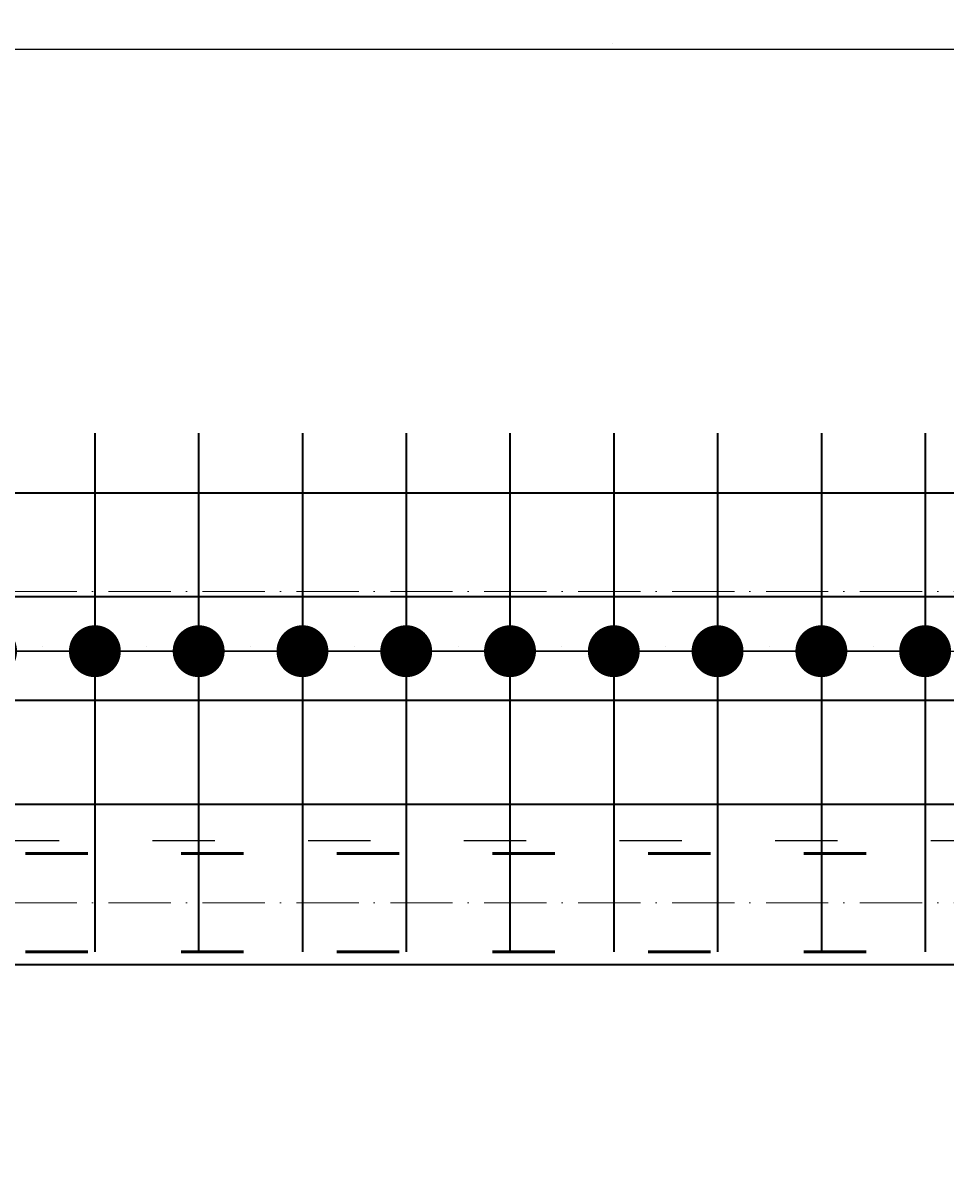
# Model space of a CAD drawing. Header units: millimetres. Extents: x 295948 to 312016, y 6878 to 18016.
# Tile 206 of 252: x 309156 to 309334, y 14011 to 14234. Entities that reach past the tile are written whole.
import ezdxf

# ---------------------------------------------------------------- set-up
doc = ezdxf.new("R2010")
doc.units = ezdxf.units.MM
doc.linetypes.add('ACAD_ISO03W100', pattern=[30, 12, -18])
doc.linetypes.add('ACAD_ISO10W100', pattern=[18, 12, -3, 0, -3])
for name, color, linetype, lineweight in [('konstrukcja', 3, 'Continuous', 35), ('konstrukcja wymiary', 1, 'Continuous', 13), ('osie', 5, 'ACAD_ISO10W100', 13), ('zbrojenie', 4, 'Continuous', 50), ('zbrojenie płyty', 141, 'Continuous', 35)]:
    doc.layers.add(name, color=color, linetype=linetype, lineweight=lineweight)
doc.layers.add('przerywane', color=6, linetype='ACAD_ISO03W100')
doc.styles.add('KONSTRUKCJA', font='romand.shx', dxfattribs={"oblique": 10})
doc.styles.get("Standard").update_dxf_attribs({"font": 'romand.shx', "oblique": 10})
doc.dimstyles.new('150', dxfattribs={"dimtxt": 10, "dimasz": 7, "dimexe": 1.25, "dimexo": 0.625, "dimgap": 3, "dimtad": 1, "dimdec": 0, "dimrnd": 0.5, "dimtxsty": 'KONSTRUKCJA', "dimblk": 'ARCHTICK', "dimcen": 2.5, "dimadec": 0, "dimazin": 0, "dimtfac": 1, "dimtdec": 0, "dimtix": 1, "dimtmove": 0, "dimatfit": 3, "dimfxl": 4, "dimfxlon": 1, "dimarcsym": 0})
doc.dimstyles.new('kropki', dxfattribs={"dimtxt": 0.001, "dimasz": 10, "dimexe": 1.25, "dimexo": 0.625, "dimgap": 1, "dimtad": 1, "dimtxsty": 'Standard', "dimblk": 'DOT', "dimcen": 2.5, "dimadec": 0, "dimazin": 0, "dimtfac": 1, "dimtmove": 0, "dimatfit": 3, "dimfxl": 1, "dimfxlon": 1, "dimarcsym": 0})

# ---------------------------------------------------------------- blocks, each defined once
blk = doc.blocks.new('_ArchTick')
at = {"color": 0, "linetype": 'ByBlock', "lineweight": 13, "const_width": 0.15}
blk.add_lwpolyline([(-0.5, -0.5), (0.5, 0.5)], dxfattribs=at)
blk = doc.blocks.new('*D929')
at = {"layer": 'Defpoints', "color": 0, "transparency": 16777216}
for p in [(308976.63, 14052.22), (309620.63, 14052.22), (309620.63, 13992.22)]:
    blk.add_point(p, dxfattribs=at)
at = {"layer": 'konstrukcja wymiary', "color": 0, "lineweight": -2, "transparency": 16777216}
for p, q in [((308976.63, 13996.22), (308976.63, 13990.97)), ((309620.63, 13996.22), (309620.63, 13990.97)), ((308976.63, 13992.22), (309620.63, 13992.22))]:
    blk.add_line(p, q, dxfattribs=at)
at = {"layer": 'konstrukcja wymiary', "color": 0, "lineweight": -2, "transparency": 16777216, "xscale": 7, "yscale": 7, "zscale": 7, "rotation": 180}
blk.add_blockref('_ArchTick', (308976.63, 13992.22), dxfattribs=at)
at = {"layer": 'konstrukcja wymiary', "color": 0, "lineweight": -2, "transparency": 16777216, "xscale": 7, "yscale": 7, "zscale": 7}
blk.add_blockref('_ArchTick', (309620.63, 13992.22), dxfattribs=at)
at = {"layer": 'konstrukcja wymiary', "color": 0, "transparency": 16777216, "insert": (309298.63, 14000.22), "char_height": 10, "attachment_point": 5, "style": 'KONSTRUKCJA'}
blk.add_mtext('644', dxfattribs=at)
blk = doc.blocks.new('_Dot')
at = {"color": 0, "linetype": 'ByBlock', "lineweight": -2}
blk.add_line((-0.5, 0), (-1, 0), dxfattribs=at)
at = {"color": 0, "linetype": 'ByBlock', "const_width": 0.5}
blk.add_lwpolyline([(-0.25, 0, 1), (0.25, 0, 1)], format="xyb", close=True, dxfattribs=at)
blk = doc.blocks.new('*D1465')
at = {"layer": 'Defpoints', "color": 0, "transparency": 16777216}
for p in [(309149.52, 14112.69), (309129.52, 14103.22), (309149.52, 14103.22)]:
    blk.add_point(p, dxfattribs=at)
at = {"layer": 'konstrukcja wymiary', "color": 0, "lineweight": -2, "transparency": 16777216}
for p, q in [((309129.52, 14111.69), (309129.52, 14113.94)), ((309149.52, 14111.69), (309149.52, 14113.94)), ((309119.52, 14112.69), (309109.52, 14112.69)), ((309129.52, 14112.69), (309149.52, 14112.69)), ((309159.52, 14112.69), (309169.52, 14112.69))]:
    blk.add_line(p, q, dxfattribs=at)
at = {"layer": 'konstrukcja wymiary', "color": 0, "lineweight": -2, "transparency": 16777216, "xscale": 10, "yscale": 10, "zscale": 10}
blk.add_blockref('_Dot', (309129.52, 14112.69), dxfattribs=at)
at = {"layer": 'konstrukcja wymiary', "color": 0, "lineweight": -2, "transparency": 16777216, "xscale": 10, "yscale": 10, "zscale": 10, "rotation": 180}
blk.add_blockref('_Dot', (309149.52, 14112.69), dxfattribs=at)
at = {"layer": 'konstrukcja wymiary', "color": 0, "transparency": 16777216, "insert": (309139.52, 14113.69), "char_height": 0.001, "attachment_point": 5}
blk.add_mtext('20', dxfattribs=at)
blk = doc.blocks.new('*D1466')
at = {"layer": 'Defpoints', "color": 0, "transparency": 16777216}
for p in [(309169.52, 14112.69), (309149.52, 14103.22), (309169.52, 14103.22)]:
    blk.add_point(p, dxfattribs=at)
at = {"layer": 'konstrukcja wymiary', "color": 0, "lineweight": -2, "transparency": 16777216}
for p, q in [((309149.52, 14111.69), (309149.52, 14113.94)), ((309169.52, 14111.69), (309169.52, 14113.94)), ((309139.52, 14112.69), (309129.52, 14112.69)), ((309149.52, 14112.69), (309169.52, 14112.69)), ((309179.52, 14112.69), (309189.52, 14112.69))]:
    blk.add_line(p, q, dxfattribs=at)
at = {"layer": 'konstrukcja wymiary', "color": 0, "lineweight": -2, "transparency": 16777216, "xscale": 10, "yscale": 10, "zscale": 10}
blk.add_blockref('_Dot', (309149.52, 14112.69), dxfattribs=at)
at = {"layer": 'konstrukcja wymiary', "color": 0, "lineweight": -2, "transparency": 16777216, "xscale": 10, "yscale": 10, "zscale": 10, "rotation": 180}
blk.add_blockref('_Dot', (309169.52, 14112.69), dxfattribs=at)
at = {"layer": 'konstrukcja wymiary', "color": 0, "transparency": 16777216, "insert": (309159.52, 14113.69), "char_height": 0.001, "attachment_point": 5}
blk.add_mtext('20', dxfattribs=at)
blk = doc.blocks.new('*D1441')
at = {"layer": 'Defpoints', "color": 0, "transparency": 16777216}
for p in [(309189.52, 14112.69), (309169.52, 14103.22), (309189.52, 14103.22)]:
    blk.add_point(p, dxfattribs=at)
at = {"layer": 'konstrukcja wymiary', "color": 0, "lineweight": -2, "transparency": 16777216}
for p, q in [((309169.52, 14111.69), (309169.52, 14113.94)), ((309189.52, 14111.69), (309189.52, 14113.94)), ((309159.52, 14112.69), (309149.52, 14112.69)), ((309169.52, 14112.69), (309189.52, 14112.69)), ((309199.52, 14112.69), (309209.52, 14112.69))]:
    blk.add_line(p, q, dxfattribs=at)
at = {"layer": 'konstrukcja wymiary', "color": 0, "lineweight": -2, "transparency": 16777216, "xscale": 10, "yscale": 10, "zscale": 10}
blk.add_blockref('_Dot', (309169.52, 14112.69), dxfattribs=at)
at = {"layer": 'konstrukcja wymiary', "color": 0, "lineweight": -2, "transparency": 16777216, "xscale": 10, "yscale": 10, "zscale": 10, "rotation": 180}
blk.add_blockref('_Dot', (309189.52, 14112.69), dxfattribs=at)
at = {"layer": 'konstrukcja wymiary', "color": 0, "transparency": 16777216, "insert": (309179.52, 14113.69), "char_height": 0.001, "attachment_point": 5}
blk.add_mtext('20', dxfattribs=at)
blk = doc.blocks.new('*D1442')
at = {"layer": 'Defpoints', "color": 0, "transparency": 16777216}
for p in [(309209.52, 14112.69), (309189.52, 14103.22), (309209.52, 14103.22)]:
    blk.add_point(p, dxfattribs=at)
at = {"layer": 'konstrukcja wymiary', "color": 0, "lineweight": -2, "transparency": 16777216}
for p, q in [((309189.52, 14111.69), (309189.52, 14113.94)), ((309209.52, 14111.69), (309209.52, 14113.94)), ((309179.52, 14112.69), (309169.52, 14112.69)), ((309189.52, 14112.69), (309209.52, 14112.69)), ((309219.52, 14112.69), (309229.52, 14112.69))]:
    blk.add_line(p, q, dxfattribs=at)
at = {"layer": 'konstrukcja wymiary', "color": 0, "lineweight": -2, "transparency": 16777216, "xscale": 10, "yscale": 10, "zscale": 10}
blk.add_blockref('_Dot', (309189.52, 14112.69), dxfattribs=at)
at = {"layer": 'konstrukcja wymiary', "color": 0, "lineweight": -2, "transparency": 16777216, "xscale": 10, "yscale": 10, "zscale": 10, "rotation": 180}
blk.add_blockref('_Dot', (309209.52, 14112.69), dxfattribs=at)
at = {"layer": 'konstrukcja wymiary', "color": 0, "transparency": 16777216, "insert": (309199.52, 14113.69), "char_height": 0.001, "attachment_point": 5}
blk.add_mtext('20', dxfattribs=at)
blk = doc.blocks.new('*D1443')
at = {"layer": 'Defpoints', "color": 0, "transparency": 16777216}
for p in [(309229.52, 14112.69), (309209.52, 14103.22), (309229.52, 14103.22)]:
    blk.add_point(p, dxfattribs=at)
at = {"layer": 'konstrukcja wymiary', "color": 0, "lineweight": -2, "transparency": 16777216}
for p, q in [((309209.52, 14111.69), (309209.52, 14113.94)), ((309229.52, 14111.69), (309229.52, 14113.94)), ((309199.52, 14112.69), (309189.52, 14112.69)), ((309209.52, 14112.69), (309229.52, 14112.69)), ((309239.52, 14112.69), (309249.52, 14112.69))]:
    blk.add_line(p, q, dxfattribs=at)
at = {"layer": 'konstrukcja wymiary', "color": 0, "lineweight": -2, "transparency": 16777216, "xscale": 10, "yscale": 10, "zscale": 10}
blk.add_blockref('_Dot', (309209.52, 14112.69), dxfattribs=at)
at = {"layer": 'konstrukcja wymiary', "color": 0, "lineweight": -2, "transparency": 16777216, "xscale": 10, "yscale": 10, "zscale": 10, "rotation": 180}
blk.add_blockref('_Dot', (309229.52, 14112.69), dxfattribs=at)
at = {"layer": 'konstrukcja wymiary', "color": 0, "transparency": 16777216, "insert": (309219.52, 14113.69), "char_height": 0.001, "attachment_point": 5}
blk.add_mtext('20', dxfattribs=at)
blk = doc.blocks.new('*D1444')
at = {"layer": 'Defpoints', "color": 0, "transparency": 16777216}
for p in [(309249.52, 14112.69), (309229.52, 14103.22), (309249.52, 14103.22)]:
    blk.add_point(p, dxfattribs=at)
at = {"layer": 'konstrukcja wymiary', "color": 0, "lineweight": -2, "transparency": 16777216}
for p, q in [((309229.52, 14111.69), (309229.52, 14113.94)), ((309249.52, 14111.69), (309249.52, 14113.94)), ((309219.52, 14112.69), (309209.52, 14112.69)), ((309229.52, 14112.69), (309249.52, 14112.69)), ((309259.52, 14112.69), (309269.52, 14112.69))]:
    blk.add_line(p, q, dxfattribs=at)
at = {"layer": 'konstrukcja wymiary', "color": 0, "lineweight": -2, "transparency": 16777216, "xscale": 10, "yscale": 10, "zscale": 10}
blk.add_blockref('_Dot', (309229.52, 14112.69), dxfattribs=at)
at = {"layer": 'konstrukcja wymiary', "color": 0, "lineweight": -2, "transparency": 16777216, "xscale": 10, "yscale": 10, "zscale": 10, "rotation": 180}
blk.add_blockref('_Dot', (309249.52, 14112.69), dxfattribs=at)
at = {"layer": 'konstrukcja wymiary', "color": 0, "transparency": 16777216, "insert": (309239.52, 14113.69), "char_height": 0.001, "attachment_point": 5}
blk.add_mtext('20', dxfattribs=at)
blk = doc.blocks.new('*D1445')
at = {"layer": 'Defpoints', "color": 0, "transparency": 16777216}
for p in [(309269.52, 14112.69), (309249.52, 14103.22), (309269.52, 14103.22)]:
    blk.add_point(p, dxfattribs=at)
at = {"layer": 'konstrukcja wymiary', "color": 0, "lineweight": -2, "transparency": 16777216}
for p, q in [((309249.52, 14111.69), (309249.52, 14113.94)), ((309269.52, 14111.69), (309269.52, 14113.94)), ((309239.52, 14112.69), (309229.52, 14112.69)), ((309249.52, 14112.69), (309269.52, 14112.69)), ((309279.52, 14112.69), (309289.52, 14112.69))]:
    blk.add_line(p, q, dxfattribs=at)
at = {"layer": 'konstrukcja wymiary', "color": 0, "lineweight": -2, "transparency": 16777216, "xscale": 10, "yscale": 10, "zscale": 10}
blk.add_blockref('_Dot', (309249.52, 14112.69), dxfattribs=at)
at = {"layer": 'konstrukcja wymiary', "color": 0, "lineweight": -2, "transparency": 16777216, "xscale": 10, "yscale": 10, "zscale": 10, "rotation": 180}
blk.add_blockref('_Dot', (309269.52, 14112.69), dxfattribs=at)
at = {"layer": 'konstrukcja wymiary', "color": 0, "transparency": 16777216, "insert": (309259.52, 14113.69), "char_height": 0.001, "attachment_point": 5}
blk.add_mtext('20', dxfattribs=at)
blk = doc.blocks.new('*D1446')
at = {"layer": 'Defpoints', "color": 0, "transparency": 16777216}
for p in [(309289.52, 14112.69), (309269.52, 14103.22), (309289.52, 14103.22)]:
    blk.add_point(p, dxfattribs=at)
at = {"layer": 'konstrukcja wymiary', "color": 0, "lineweight": -2, "transparency": 16777216}
for p, q in [((309269.52, 14111.69), (309269.52, 14113.94)), ((309289.52, 14111.69), (309289.52, 14113.94)), ((309259.52, 14112.69), (309249.52, 14112.69)), ((309269.52, 14112.69), (309289.52, 14112.69)), ((309299.52, 14112.69), (309309.52, 14112.69))]:
    blk.add_line(p, q, dxfattribs=at)
at = {"layer": 'konstrukcja wymiary', "color": 0, "lineweight": -2, "transparency": 16777216, "xscale": 10, "yscale": 10, "zscale": 10}
blk.add_blockref('_Dot', (309269.52, 14112.69), dxfattribs=at)
at = {"layer": 'konstrukcja wymiary', "color": 0, "lineweight": -2, "transparency": 16777216, "xscale": 10, "yscale": 10, "zscale": 10, "rotation": 180}
blk.add_blockref('_Dot', (309289.52, 14112.69), dxfattribs=at)
at = {"layer": 'konstrukcja wymiary', "color": 0, "transparency": 16777216, "insert": (309279.52, 14113.69), "char_height": 0.001, "attachment_point": 5}
blk.add_mtext('20', dxfattribs=at)
blk = doc.blocks.new('*D1482')
at = {"layer": 'Defpoints', "color": 0, "transparency": 16777216}
for p in [(309309.52, 14112.69), (309289.52, 14103.22), (309309.52, 14103.22)]:
    blk.add_point(p, dxfattribs=at)
at = {"layer": 'konstrukcja wymiary', "color": 0, "lineweight": -2, "transparency": 16777216}
for p, q in [((309289.52, 14111.69), (309289.52, 14113.94)), ((309309.52, 14111.69), (309309.52, 14113.94)), ((309279.52, 14112.69), (309269.52, 14112.69)), ((309289.52, 14112.69), (309309.52, 14112.69)), ((309319.52, 14112.69), (309329.52, 14112.69))]:
    blk.add_line(p, q, dxfattribs=at)
at = {"layer": 'konstrukcja wymiary', "color": 0, "lineweight": -2, "transparency": 16777216, "xscale": 10, "yscale": 10, "zscale": 10}
blk.add_blockref('_Dot', (309289.52, 14112.69), dxfattribs=at)
at = {"layer": 'konstrukcja wymiary', "color": 0, "lineweight": -2, "transparency": 16777216, "xscale": 10, "yscale": 10, "zscale": 10, "rotation": 180}
blk.add_blockref('_Dot', (309309.52, 14112.69), dxfattribs=at)
at = {"layer": 'konstrukcja wymiary', "color": 0, "transparency": 16777216, "insert": (309299.52, 14113.69), "char_height": 0.001, "attachment_point": 5}
blk.add_mtext('20', dxfattribs=at)
blk = doc.blocks.new('*D1483')
at = {"layer": 'Defpoints', "color": 0, "transparency": 16777216}
for p in [(309329.52, 14112.69), (309309.52, 14103.22), (309329.52, 14103.22)]:
    blk.add_point(p, dxfattribs=at)
at = {"layer": 'konstrukcja wymiary', "color": 0, "lineweight": -2, "transparency": 16777216}
for p, q in [((309309.52, 14111.69), (309309.52, 14113.94)), ((309329.52, 14111.69), (309329.52, 14113.94)), ((309299.52, 14112.69), (309289.52, 14112.69)), ((309309.52, 14112.69), (309329.52, 14112.69)), ((309339.52, 14112.69), (309349.52, 14112.69))]:
    blk.add_line(p, q, dxfattribs=at)
at = {"layer": 'konstrukcja wymiary', "color": 0, "lineweight": -2, "transparency": 16777216, "xscale": 10, "yscale": 10, "zscale": 10}
blk.add_blockref('_Dot', (309309.52, 14112.69), dxfattribs=at)
at = {"layer": 'konstrukcja wymiary', "color": 0, "lineweight": -2, "transparency": 16777216, "xscale": 10, "yscale": 10, "zscale": 10, "rotation": 180}
blk.add_blockref('_Dot', (309329.52, 14112.69), dxfattribs=at)
at = {"layer": 'konstrukcja wymiary', "color": 0, "transparency": 16777216, "insert": (309319.52, 14113.69), "char_height": 0.001, "attachment_point": 5}
blk.add_mtext('20', dxfattribs=at)
blk = doc.blocks.new('*D1484')
at = {"layer": 'Defpoints', "color": 0, "transparency": 16777216}
for p in [(309349.52, 14112.69), (309329.52, 14103.22), (309349.52, 14103.22)]:
    blk.add_point(p, dxfattribs=at)
at = {"layer": 'konstrukcja wymiary', "color": 0, "lineweight": -2, "transparency": 16777216}
for p, q in [((309329.52, 14111.69), (309329.52, 14113.94)), ((309349.52, 14111.69), (309349.52, 14113.94)), ((309319.52, 14112.69), (309309.52, 14112.69)), ((309329.52, 14112.69), (309349.52, 14112.69)), ((309359.52, 14112.69), (309369.52, 14112.69))]:
    blk.add_line(p, q, dxfattribs=at)
at = {"layer": 'konstrukcja wymiary', "color": 0, "lineweight": -2, "transparency": 16777216, "xscale": 10, "yscale": 10, "zscale": 10}
blk.add_blockref('_Dot', (309329.52, 14112.69), dxfattribs=at)
at = {"layer": 'konstrukcja wymiary', "color": 0, "lineweight": -2, "transparency": 16777216, "xscale": 10, "yscale": 10, "zscale": 10, "rotation": 180}
blk.add_blockref('_Dot', (309349.52, 14112.69), dxfattribs=at)
at = {"layer": 'konstrukcja wymiary', "color": 0, "transparency": 16777216, "insert": (309339.52, 14113.69), "char_height": 0.001, "attachment_point": 5}
blk.add_mtext('20', dxfattribs=at)
blk = doc.blocks.new('*D1473')
at = {"layer": 'Defpoints', "color": 0, "transparency": 16777216}
for p in [(309469.13, 14228.72), (309469.13, 14223.22), (309069.52, 14219.72)]:
    blk.add_point(p, dxfattribs=at)
at = {"layer": 'konstrukcja wymiary', "color": 0, "lineweight": -2, "transparency": 16777216}
for p, q in [((309069.52, 14227.72), (309069.52, 14229.97)), ((309469.13, 14227.72), (309469.13, 14229.97)), ((309079.52, 14228.72), (309459.13, 14228.72))]:
    blk.add_line(p, q, dxfattribs=at)
at = {"layer": 'konstrukcja wymiary', "color": 0, "lineweight": -2, "transparency": 16777216, "xscale": 10, "yscale": 10, "zscale": 10, "rotation": 180}
blk.add_blockref('_Dot', (309069.52, 14228.72), dxfattribs=at)
at = {"layer": 'konstrukcja wymiary', "color": 0, "lineweight": -2, "transparency": 16777216, "xscale": 10, "yscale": 10, "zscale": 10}
blk.add_blockref('_Dot', (309469.13, 14228.72), dxfattribs=at)
at = {"layer": 'konstrukcja wymiary', "color": 0, "transparency": 16777216, "insert": (309269.32, 14229.72), "char_height": 0.001, "attachment_point": 5}
blk.add_mtext('399,61', dxfattribs=at)

msp = doc.modelspace()

# ---------------------------------------------------------------- linework, layer by layer
at = {"layer": 'konstrukcja'}
msp.add_line((309620.631, 14052.224), (308976.631, 14052.224), dxfattribs=at)
at = {"layer": 'konstrukcja wymiary'}
for p, q in [((309300.018, 14228.722), (308901.853, 14228.722)), ((309300.018, 14112.691), (308901.853, 14112.691))]:
    msp.add_line(p, q, dxfattribs=at)
at = {"layer": 'osie'}
for p, q in [((308773.963, 14124.224), (310778.683, 14124.224)), ((308773.963, 14064.224), (310778.683, 14064.224))]:
    msp.add_line(p, q, dxfattribs=at)
at = {"layer": 'przerywane'}
msp.add_line((309000.631, 14076.224), (309596.631, 14076.224), dxfattribs=at)
at = {"layer": 'zbrojenie', "linetype": 'ACAD_ISO03W100'}
for p, q in [((309618.131, 14073.724), (308979.131, 14073.724)), ((309618.131, 14054.724), (308979.131, 14054.724))]:
    msp.add_line(p, q, dxfattribs=at)
at = {"layer": 'zbrojenie płyty'}
for p, q in [((309169.518, 14154.724), (309169.518, 14054.724)), ((309189.518, 14154.724), (309189.518, 14054.724)), ((309209.518, 14154.724), (309209.518, 14054.724)), ((309229.518, 14154.724), (309229.518, 14054.724)), ((309249.518, 14154.724), (309249.518, 14054.724)), ((309269.518, 14154.724), (309269.518, 14054.724)), ((309289.518, 14154.724), (309289.518, 14054.724)), ((309309.518, 14154.724), (309309.518, 14054.724)), ((309329.518, 14154.724), (309329.518, 14054.724)), ((308979.131, 14143.224), (309618.131, 14143.224)), ((308979.131, 14123.224), (309618.131, 14123.224)), ((308979.131, 14103.224), (309618.131, 14103.224)), ((308979.131, 14083.224), (309618.131, 14083.224))]:
    msp.add_line(p, q, dxfattribs=at)

# ---------------------------------------------------------------- dimensions: what is measured, and where the dimension line sits
at = {"layer": 'konstrukcja wymiary'}
for base, p1, p2, picture, middle in [((309469.131, 14228.722), (309069.518, 14219.724), (309469.131, 14223.224), '*D1473', (309269.324, 14229.722)), ((309149.518, 14112.691), (309129.518, 14103.224), (309149.518, 14103.224), '*D1465', (309139.518, 14113.691)), ((309169.518, 14112.691), (309149.518, 14103.224), (309169.518, 14103.224), '*D1466', (309159.518, 14113.691)), ((309189.518, 14112.691), (309169.518, 14103.224), (309189.518, 14103.224), '*D1441', (309179.518, 14113.691)), ((309209.518, 14112.691), (309189.518, 14103.224), (309209.518, 14103.224), '*D1442', (309199.518, 14113.691)), ((309229.518, 14112.691), (309209.518, 14103.224), (309229.518, 14103.224), '*D1443', (309219.518, 14113.691)), ((309249.518, 14112.691), (309229.518, 14103.224), (309249.518, 14103.224), '*D1444', (309239.518, 14113.691)), ((309269.518, 14112.691), (309249.518, 14103.224), (309269.518, 14103.224), '*D1445', (309259.518, 14113.691)), ((309289.518, 14112.691), (309269.518, 14103.224), (309289.518, 14103.224), '*D1446', (309279.518, 14113.691)), ((309309.518, 14112.691), (309289.518, 14103.224), (309309.518, 14103.224), '*D1482', (309299.518, 14113.691)), ((309329.518, 14112.691), (309309.518, 14103.224), (309329.518, 14103.224), '*D1483', (309319.518, 14113.691)), ((309349.518, 14112.691), (309329.518, 14103.224), (309349.518, 14103.224), '*D1484', (309339.518, 14113.691))]:
    dim = msp.add_linear_dim(base=base, p1=p1, p2=p2, dimstyle='kropki', override={"dimtmove": 1}, dxfattribs=at)
    dim.commit()
    dim.dimension.update_dxf_attribs({"geometry": picture, "text_midpoint": middle})
dim = msp.add_linear_dim(base=(309620.631, 13992.224), p1=(308976.631, 14052.224), p2=(309620.631, 14052.224), dimstyle='150', dxfattribs=at)
dim.commit()
dim.dimension.update_dxf_attribs({"geometry": '*D929', "text_midpoint": (309298.631, 14000.224)})

doc.saveas('drawing.dxf')
